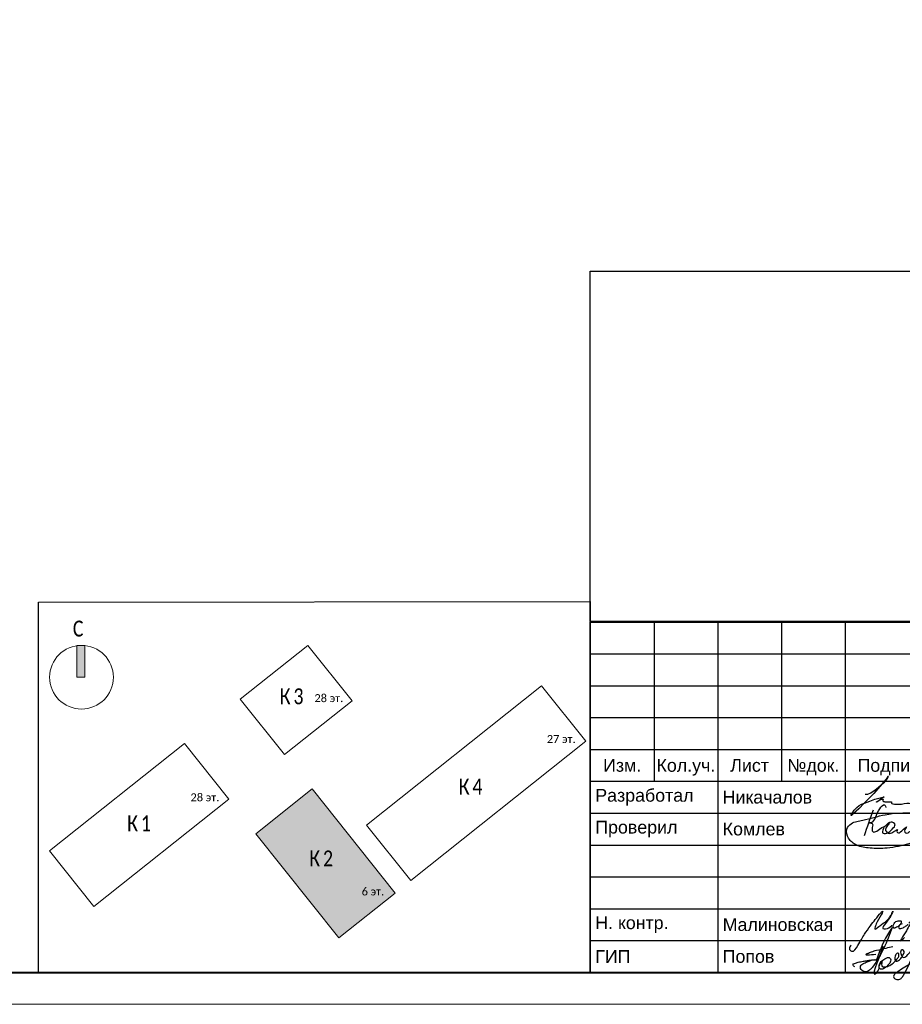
# Model space of a CAD drawing. Header units: millimetres. Extents: x 105028 to 874735, y -568483 to 191941.
# Tile 118 of 135: x 510778 to 524631, y 78334 to 93787. Entities that reach past the tile are written whole.
import ezdxf
from ezdxf.enums import TextEntityAlignment as Align

# ---------------------------------------------------------------- set-up
doc = ezdxf.new("R2010")
doc.units = ezdxf.units.MM
doc.layers.get('Defpoints').update_dxf_attribs({"color": 252})
doc.layers.add('0_S_Grey_01', color=9, linetype='Continuous', lineweight=5, true_color=0x808080)
doc.layers.add('DB CP Подписи', color=7, linetype='Continuous', lineweight=25, true_color=0x0a45f5)
doc.layers.add('DB CP Оформление', color=7, linetype='Continuous', lineweight=25)
doc.layers.add('Типовые аннотации', color=252, linetype='Continuous', lineweight=5)
doc.layers.add('формат', color=250, linetype='Continuous')
doc.styles.add('Arial', font='arial.ttf', dxfattribs={"width": 0.9, "height": 699.9999999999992})
doc.styles.add('Calibri Light_10', font='calibril.ttf', dxfattribs={"height": 1})
doc.styles.add('Calibri Light_9', font='isocpeur.ttf', dxfattribs={"width": 0.8, "height": 2})
doc.styles.add('CP.Text', font='arial.ttf')

# ---------------------------------------------------------------- blocks, each defined once
blk = doc.blocks.new('*U56')
at = {"color": 0, "lineweight": 0}
blk.add_lwpolyline([(-420, -1.69149813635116e-14), (6.661338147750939e-14, 6.661338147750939e-14), (-1.377945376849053e-14, 594.0000000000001), (-420.0000000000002, 594.0000000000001)], close=True, dxfattribs=at)
at = {"lineweight": 40}
blk.add_lwpolyline([(-400, 4.999999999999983), (-4.999999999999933, 5.000000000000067), (-5.000000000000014, 589.0000000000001), (-400.0000000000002, 589.0000000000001)], close=True, dxfattribs=at)
at = {"style": 'Arial', "width": 0.9, "flags": 8}
blk.add_attdef('FORMAT', (-36.87188609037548, 1.257088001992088), '', height=2.8, dxfattribs=at)
blk = doc.blocks.new('0_AS_SLK8_BUG_2000 - 0_AS_SLK8_BUG_2000-4324643-Надземная часть_ Корпус 2_ План 1 этажа на отм_ -1_000_-1_500')
at = {"layer": 'Типовые аннотации'}
blk.add_hatch(color=256, dxfattribs=at).paths.add_polyline_path([(-64.89341031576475, 34.73339586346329), (-65.89341031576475, 34.73339586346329), (-65.89341031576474, 38.73339586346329), (-64.89341031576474, 38.73339586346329)])
at = {"layer": 'Типовые аннотации', "true_color": 0xc0c0c0}
blk.add_hatch(color=9, dxfattribs=at).paths.add_polyline_path([(-36.33025549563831, 20.72135777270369), (-25.9127260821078, 7.636989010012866), (-32.9927582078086, 2.000000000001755), (-43.4102876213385, 15.08436876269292)])
at = {"layer": '0_S_Grey_01'}
for p, q in [((-36.8660808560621, 38.73339586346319), (-45.35429616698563, 31.97523776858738)), ((-31.32252260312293, 31.77071233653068), (-36.8660808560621, 38.73339586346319)), ((-7.517170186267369, 33.65954697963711), (-29.50047435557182, 16.15685182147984)), ((-1.973611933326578, 26.69686345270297), (-7.517170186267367, 33.65954697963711)), ((-45.35429616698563, 31.97523776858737), (-39.81073791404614, 25.012554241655)), ((-39.81073791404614, 25.012554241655), (-31.32252260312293, 31.77071233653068)), ((-52.35609507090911, 26.40053658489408), (-69.29341031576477, 12.91536332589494)), ((-46.8125368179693, 19.4378530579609), (-52.35609507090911, 26.40053658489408)), ((-23.95691610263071, 9.194168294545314), (-1.973611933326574, 26.69686345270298)), ((-36.33025549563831, 20.72135777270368), (-43.4102876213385, 15.08436876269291)), ((-25.91272608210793, 7.636989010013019), (-36.33025549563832, 20.72135777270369)), ((-63.7498520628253, 5.952679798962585), (-46.8125368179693, 19.4378530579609)), ((-29.50047435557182, 16.15685182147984), (-23.95691610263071, 9.194168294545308)), ((-43.4102876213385, 15.08436876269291), (-32.99275820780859, 2.000000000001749)), ((-69.29341031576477, 12.91536332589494), (-63.7498520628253, 5.952679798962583)), ((-32.9927582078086, 2.000000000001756), (-25.91272608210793, 7.63698901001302))]:
    blk.add_line(p, q, dxfattribs=at)
at = {"layer": 'Типовые аннотации'}
for p, q in [((-64.89341031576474, 38.73339586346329), (-65.89341031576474, 38.73339586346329)), ((-65.89341031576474, 38.73339586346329), (-65.89341031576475, 34.73339586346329)), ((-64.89341031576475, 34.73339586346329), (-64.89341031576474, 38.73339586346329)), ((-65.89341031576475, 34.73339586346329), (-64.89341031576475, 34.73339586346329)), ((-36.3302554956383, 20.72135777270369), (-43.4102876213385, 15.08436876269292)), ((-25.9127260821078, 7.636989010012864), (-36.33025549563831, 20.72135777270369)), ((-43.4102876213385, 15.08436876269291), (-32.9927582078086, 2.000000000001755)), ((-32.9927582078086, 2.000000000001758), (-25.9127260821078, 7.636989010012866))]:
    blk.add_line(p, q, dxfattribs=at)
blk.add_circle((-65.29341031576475, 34.73339586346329), 3.999999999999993, dxfattribs=at)
at = {"layer": 'Типовые аннотации', "attachment_point": 1}
for s, insert, char_height, width, style in [('\\fCalibri Light|b0|i0|c204|p34|;C', (-66.37824129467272, 41.84007573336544), 2, 2.0843875, 'Calibri Light_9'), ('\\fCalibri Light|b0|i0|c204|p34|;К', (-36.69054182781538, 12.9809562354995), 2, 2.0843875, 'Calibri Light_9'), ('\\fCalibri Light|b0|i0|c204|p34|;2', (-34.97075016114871, 12.9809562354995), 2, 1.92405, 'Calibri Light_9'), ('6 ', (-30.11289359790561, 8.335616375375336), 1, 1.36286875, 'Calibri Light_10'), ('эт', (-28.98841443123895, 8.335616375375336), 1, 1.603375, 'Calibri Light_10'), ('\\fCalibri Light|b0|i0|c204|p34|;.', (-27.66549776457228, 8.335616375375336), 1, 0.4810125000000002, 'Calibri Light_10')]:
    blk.add_mtext(s, dxfattribs=dict(at, insert=insert, char_height=char_height, width=width, style=style))
at = {"layer": 'Типовые аннотации', "color": 8, "true_color": 0x808080, "attachment_point": 1}
for s, insert, char_height, width, style in [('\\fCalibri Light|b0|i0|c204|p34|;К', (-40.39984909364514, 33.33828071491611), 2, 2.0843875, 'Calibri Light_9'), ('\\fCalibri Light|b0|i0|c204|p34|;3', (-38.68005742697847, 33.33828071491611), 2, 1.92405, 'Calibri Light_9'), ('28 ', (-36.04619677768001, 32.60764187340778), 1, 2.32489375, 'Calibri Light_10'), ('эт', (-34.12796761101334, 32.60764187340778), 1, 1.603375, 'Calibri Light_10'), ('\\fCalibri Light|b0|i0|c204|p34|;.', (-32.80505094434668, 32.60764187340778), 1, 0.4810124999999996, 'Calibri Light_10'), ('27 ', (-6.864468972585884, 27.4772806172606), 1, 2.32489375, 'Calibri Light_10'), ('эт', (-4.946239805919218, 27.4772806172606), 1, 1.603375, 'Calibri Light_10'), ('\\fCalibri Light|b0|i0|c204|p34|;.', (-3.623323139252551, 27.4772806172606), 1, 0.4810124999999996, 'Calibri Light_10'), ('\\fCalibri Light|b0|i0|c204|p34|;К', (-17.92569001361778, 22.00657472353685), 2, 2.0843875, 'Calibri Light_9'), ('\\fCalibri Light|b0|i0|c204|p34|;4', (-16.20589834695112, 22.00657472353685), 2, 1.92405, 'Calibri Light_9'), ('28 ', (-51.60674181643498, 20.15287817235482), 1, 2.32489375, 'Calibri Light_10'), ('эт', (-49.68851264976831, 20.15287817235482), 1, 1.603375, 'Calibri Light_10'), ('\\fCalibri Light|b0|i0|c204|p34|;.', (-48.36559598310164, 20.15287817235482), 1, 0.4810124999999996, 'Calibri Light_10'), ('\\fCalibri Light|b0|i0|c204|p34|;К', (-59.55569245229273, 17.38921328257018), 2, 2.0843875, 'Calibri Light_9'), ('\\fCalibri Light|b0|i0|c204|p34|;1', (-57.83590078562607, 17.38921328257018), 2, 1.92405, 'Calibri Light_9'), ('\\fCalibri Light|b0|i0|c204|p34|;К', (-36.69054182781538, 12.9809562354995), 2, 2.0843875, 'Calibri Light_9'), ('\\fCalibri Light|b0|i0|c204|p34|;2', (-34.97075016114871, 12.9809562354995), 2, 1.92405, 'Calibri Light_9'), ('6 ', (-30.11289359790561, 8.335616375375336), 1, 1.36286875, 'Calibri Light_10'), ('эт', (-28.98841443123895, 8.335616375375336), 1, 1.603375, 'Calibri Light_10'), ('\\fCalibri Light|b0|i0|c204|p34|;.', (-27.66549776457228, 8.335616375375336), 1, 0.4810125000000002, 'Calibri Light_10')]:
    blk.add_mtext(s, dxfattribs=dict(at, insert=insert, char_height=char_height, width=width, style=style))
blk = doc.blocks.new('Попов')
at = {"layer": 'DB CP Подписи', "color": 160, "true_color": 0x0a45f5}
for points in [[(7.394956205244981, 7.032094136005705), (4.284556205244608, 0.8400941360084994), (3.982156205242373, 0.4944941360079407), (3.665356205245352, 0.2583778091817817), (3.190156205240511, 0.09837780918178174), (2.801356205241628, 0.2064941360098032), (2.509696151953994, 0.451294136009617), (2.383756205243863, 0.7680941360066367), (2.429696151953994, 0.9984941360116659), (2.62855620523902, 1.243294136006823), (3.319756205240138, 1.603294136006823), (3.895756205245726, 1.848094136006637), (4.370956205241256, 1.992094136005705), (4.918156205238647, 1.992094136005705)], [(7.394956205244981, 7.032094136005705), (6.962956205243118, 6.427294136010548), (4.918156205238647, 1.992094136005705)], [(8.094156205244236, 0.03369413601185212), (8.828556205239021, 0.5520941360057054), (9.980556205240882, 1.272094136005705), (10.85895620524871, 1.761694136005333), (10.41255620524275, 1.084894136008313), (11.57895620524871, 2.611294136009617), (12.16935620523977, 3.84969413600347), (12.471756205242, 4.713694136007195), (12.629696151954, 5.419294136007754), (12.689696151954, 6.2400941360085), (12.54375620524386, 6.945694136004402), (12.34215620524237, 7.075294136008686), (12.03975620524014, 7.075294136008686), (11.64969615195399, 6.6000941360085), (11.379696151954, 5.779294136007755), (11.21895620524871, 4.728094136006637), (10.72935620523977, 3.014494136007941), (9.418956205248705, 0.0336941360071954)], [(5.979696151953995, 4.069175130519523), (4.859696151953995, -0.1216221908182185), (5.311356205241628, 0.624094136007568), (5.311356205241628, 0.8688941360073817), (5.624396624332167, 1.697142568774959), (6.247356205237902, 2.150494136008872), (6.650556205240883, 2.323294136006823), (6.909756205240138, 2.323294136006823), (7.125756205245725, 2.150494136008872), (7.125756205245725, 1.747294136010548), (6.82335620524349, 1.243294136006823), (6.333756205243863, 0.7968941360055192), (5.714556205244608, 0.5088941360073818), (5.412156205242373, 0.5952941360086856), (5.49855620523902, 1.286494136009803), (5.817585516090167, 1.879286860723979), (5.714556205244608, 1.286494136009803), (5.829756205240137, 0.9552941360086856), (6.146556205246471, 0.8832941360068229), (6.794556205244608, 1.012894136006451), (7.528956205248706, 1.459294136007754), (8.119356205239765, 2.064094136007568), (8.407356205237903, 2.510494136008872), (8.407356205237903, 2.899294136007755), (8.320956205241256, 3.028894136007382), (8.090556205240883, 2.956894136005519), (7.816956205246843, 2.366494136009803), (7.816956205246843, 1.963294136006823), (7.989756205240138, 1.776094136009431), (8.364156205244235, 1.891294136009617), (8.82495620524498, 2.323294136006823), (9.055356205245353, 2.697694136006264), (9.271356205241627, 3.302494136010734), (9.012156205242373, 3.561694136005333), (8.882556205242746, 3.561694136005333), (8.709696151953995, 3.3600941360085), (8.709696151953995, 2.978377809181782), (9.039696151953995, 2.408377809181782), (10.349696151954, 3.378377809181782), (11.11969615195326, 4.410259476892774), (11.27818451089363, 5.133235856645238), (11.35539592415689, 5.654323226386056), (11.38831620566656, 5.819447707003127), (11.35539592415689, 5.654323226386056)], [(3.521356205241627, 2.971294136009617), (4.126156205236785, 3.244894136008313), (4.932556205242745, 3.475294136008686), (6.444556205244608, 3.835294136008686), (7.495756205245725, 4.080094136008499)], [(1.534156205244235, 0.8688941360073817), (1.303756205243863, 1.041694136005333), (1.217356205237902, 1.214494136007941), (1.447756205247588, 1.416094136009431), (2.038156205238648, 1.603294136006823), (2.815756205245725, 1.761694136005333), (3.506956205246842, 1.876894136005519), (4.357209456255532, 1.989153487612), (4.918156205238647, 1.992094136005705)], [(3.521356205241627, 2.971294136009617), (3.294445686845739, 2.859738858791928), (4.789696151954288, 2.859738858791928)]]:
    blk.add_spline(points, degree=3, dxfattribs=at)
at = {"layer": 'DB CP Подписи'}
blk.add_spline([(8.094156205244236, 0.03369413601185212), (7.791756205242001, -0.2544480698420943), (7.618956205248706, -0.4847058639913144), (7.618956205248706, -0.8015058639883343), (7.950156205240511, -1.060705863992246), (8.569356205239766, -1.060705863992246), (8.943756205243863, -0.7583058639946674), (9.116556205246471, -0.4991058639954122), (9.418956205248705, 0.0336941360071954)], degree=3, dxfattribs=at)
blk = doc.blocks.new('A$Cf51998ab')
at = {"layer": 'DB CP Подписи'}
for points in [[(2.024743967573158, 7.175397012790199), (0.02474396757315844, 3.175397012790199), (2.524743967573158, 0.1753970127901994), (9.524743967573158, 6.675397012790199), (17.02474396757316, 19.1753970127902), (23.52474396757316, 28.6753970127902), (29.02474396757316, 35.6753970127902), (35.52474396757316, 43.6753970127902), (36.52474396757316, 44.6753970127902), (30.02474396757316, 30.6753970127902), (28.52474396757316, 26.1753970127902), (28.52474396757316, 25.1753970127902), (31.52474396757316, 26.6753970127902), (36.02474396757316, 30.1753970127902), (43.52474396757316, 36.1753970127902), (45.52474396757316, 39.1753970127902), (47.52474396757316, 42.6753970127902), (47.52474396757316, 43.1753970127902), (48.02474396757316, 44.1753970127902), (40.52474396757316, 31.1753970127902), (37.52474396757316, 25.6753970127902), (40.52474396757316, 25.1753970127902), (47.02474396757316, 28.6753970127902), (47.52474396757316, 29.1753970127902)], [(66.52474396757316, 31.6753970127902), (75.02474396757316, 39.1753970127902), (79.02474396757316, 43.6753970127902), (79.52474396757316, 46.6753970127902), (75.02474396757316, 41.6753970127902), (69.02474396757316, 32.6753970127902), (61.02474396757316, 18.6753970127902), (57.02474396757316, 11.6753970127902), (61.52474396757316, 15.6753970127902)], [(57.52474396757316, 34.1753970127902), (54.52474396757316, 34.1753970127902), (50.02474396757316, 31.1753970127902), (49.52474396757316, 26.1753970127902), (54.02474396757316, 27.6753970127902), (56.02474396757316, 29.1753970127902), (58.02474396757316, 33.1753970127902), (57.52474396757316, 34.1753970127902)], [(71.80259313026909, 27.23596012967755), (75.18207571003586, 30.02247973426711), (81.43411698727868, 33.40007838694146), (87.77064376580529, 36.27103771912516), (91.06563812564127, 37.45319772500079)], [(59.02474396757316, 30.6753970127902), (55.49455854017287, 28.71229258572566), (55.52474396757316, 25.6753970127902), (57.52474396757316, 25.6753970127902), (62.02474396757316, 27.6753970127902), (65.02474396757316, 29.6753970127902), (65.52474396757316, 30.1753970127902)]]:
    blk.add_spline(points, degree=3, dxfattribs=at)
blk = doc.blocks.new('A$C5BE547C8')
at = {"layer": 'DB CP Подписи', "color": 160, "true_color": 0x0a45f5}
for points in [[(12.77064067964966, 273.4620631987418), (54.9465189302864, 284.4855278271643), (94.154754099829, 355.2698806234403), (190.2780455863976, 461.4464249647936), (197.8667517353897, 439.9583000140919)], [(553.6754189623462, 292.4671654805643), (541.1363445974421, 294.8536106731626), (543.5881781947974, 221.3447915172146), (618.3679039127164, 188.8783703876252), (688.8570107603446, 181.5274854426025), (702.341915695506, 169.2760206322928), (655.1448083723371, 128.8461685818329), (445.8771119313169, 43.72502877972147), (210.5232081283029, -1.356840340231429), (25.1820216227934, -2.336883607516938), (-119.9528827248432, 30.00445333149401), (-207.229957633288, 105.4676031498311), (-226.8427679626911, 202.491644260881), (-177.8107121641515, 263.2541753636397), (-54.24994114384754, 301.4757719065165), (189.9297362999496, 360.2782164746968), (498.8316938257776, 377.9189649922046), (787.0024744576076, 349.3846527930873)], [(-36.17550682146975, 134.4371501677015), (61.71678818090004, 412.4869762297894)], [(12.77064067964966, 273.4620631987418), (53.68175455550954, 259.2054039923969), (47.35787273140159, 207.3811667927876), (60.00563637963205, 173.2529950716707), (97.94904722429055, 183.3650324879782)], [(97.94904722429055, 183.3650324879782), (177.0679458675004, 224.8184770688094), (161.8986921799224, 163.5096667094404), (207.1457470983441, 161.4226177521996), (266.314922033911, 204.5548820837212), (296.9437179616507, 255.3396693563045), (253.785020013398, 280.3842265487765), (197.7158576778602, 243.8061435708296), (177.076149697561, 224.897245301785)], [(240.4512582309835, 278.160545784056), (216.6761126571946, 242.9138925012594), (193.0570860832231, 200.9501308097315), (214.3763311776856, 163.8837520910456), (260.4151262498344, 165.1061032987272), (324.2741268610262, 195.7046833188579), (317.2758679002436, 178.2197674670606), (323.3993369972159, 165.9803596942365), (371.5122399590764, 186.0879841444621), (421.3747226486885, 228.0517155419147), (401.2547955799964, 186.9622102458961), (414.3764636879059, 162.4833644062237), (464.2389463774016, 183.4652452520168), (539.4700353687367, 247.2851138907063), (556.5207641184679, 274.5734312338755), (553.6754189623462, 292.4671654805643)]]:
    blk.add_spline(points, degree=3, dxfattribs=at)
blk = doc.blocks.new('Никачалов')
blk.add_lwpolyline([(-307.2528087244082, -10.52482762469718), (-266.7209943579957, -10.52482762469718), (-217.2917009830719, 12.19796214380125), (-151.053767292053, 56.65713122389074), (-104.5903002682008, 97.1639252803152), (-42.3079472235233, 148.5397506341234), (-2.762450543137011, 181.1417946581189), (25.90605847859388, 213.7455219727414), (43.7010164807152, 235.4819012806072), (55.56432182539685, 255.2404097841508), (61.49597449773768, 269.0720390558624), (48.64291482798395, 267.0958515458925), (20.96416013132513, 227.5771512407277), (-26.48906123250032, 171.2625404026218), (-43.29770154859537, 147.551656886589), (-106.566372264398, 73.45304175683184), (-171.8145516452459, 1.330614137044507), (-320.1058683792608, -151.8054015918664), (-406.1148320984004, -241.7118334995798), (-487.1818974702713, -312.8461673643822), (-518.8162328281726, -343.4720238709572), (-528.703466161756, -345.4482113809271), (-526.7239574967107, -334.5808633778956), (-516.8401608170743, -316.7968590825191), (-494.0998678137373, -283.2067213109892), (-477.294664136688, -261.4703420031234), (-435.7730954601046, -217.0111729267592), (-400.1831794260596, -188.3598206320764), (-362.6171914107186, -168.6013121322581), (-318.1297963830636, -150.8173078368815), (-234.0969046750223, -118.213580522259), (-154.0195936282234, -90.55032198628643), (-5.728276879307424, -52.01971543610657), (-125.3510846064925, -134.0213973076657), (-130.2929829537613, -133.0333035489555), (-128.316910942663, -131.0571160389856), (-95.39726961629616, -111.8204287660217), (-59.85203000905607, -95.76348443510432), (-27.71938084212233, -87.49177623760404), (-25.77080201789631, -90.41229184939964), (-29.66795968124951, -102.5757764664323), (-30.15252690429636, -110.3610126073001), (-29.17995580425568, -115.7122051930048), (-24.3102270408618, -121.0650810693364), (-17.49535610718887, -123.4974413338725), (-8.24390245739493, -125.9314848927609), (2.468126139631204, -127.3909010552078), (14.15272583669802, -127.3909010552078), (101.7906602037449, -127.3909010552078), (105.0348549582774, -129.2711407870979), (104.8664592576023, -152.815378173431), (110.9218312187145, -158.3651994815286), (128.4246742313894, -163.9133375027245), (156.4780234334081, -166.202617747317), (264.0107071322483, -165.9518068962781), (307.6251938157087, -158.1497378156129), (346.3905716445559, -151.961947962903), (383.8122205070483, -151.961947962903), (403.5351374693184, -158.7119581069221), (436.9152894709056, -161.67118948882), (526.11689822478, -161.927050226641), (598.5373598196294, -138.5208429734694), (676.6111056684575, -125.8742528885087), (713.761259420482, -126.4129070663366)])
blk = doc.blocks.new('ауацуа')
at = {"layer": 'DB CP Оформление'}
for p, q in [((-901444.4389830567, -47611.55045884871), (-882944.4389830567, -47611.55045884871)), ((-901444.4389830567, -53111.55045884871), (-901444.4389830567, -47611.55045884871)), ((-900444.4389830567, -47611.55045884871), (-900444.4389830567, -50111.55045884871)), ((-899444.4389830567, -47611.55045884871), (-899444.4389830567, -53111.55045884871)), ((-898444.4389830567, -47611.55045884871), (-898444.4389830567, -50111.55045884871)), ((-897444.4389830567, -47611.55045884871), (-897444.4389830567, -53111.55045884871)), ((-901444.4389830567, -48111.55045884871), (-894944.4389830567, -48111.55045884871)), ((-901444.4389830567, -48611.55045884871), (-894944.4389830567, -48611.55045884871)), ((-901444.4389830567, -49111.55045884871), (-894944.4389830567, -49111.55045884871)), ((-901444.4389830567, -49611.55045884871), (-894944.4389830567, -49611.55045884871)), ((-901444.4389830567, -50111.55045884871), (-882944.4389830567, -50111.55045884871)), ((-901444.4389830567, -50611.55045884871), (-894944.4389830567, -50611.55045884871)), ((-901444.4389830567, -51111.55045884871), (-894944.4389830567, -51111.55045884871)), ((-901444.4389830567, -51611.55045884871), (-894944.4389830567, -51611.55045884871)), ((-901444.4389830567, -52111.55045884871), (-894944.4389830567, -52111.55045884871)), ((-901444.4389830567, -52611.55045884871), (-894944.4389830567, -52611.55045884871)), ((-901444.4389830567, -53111.55045884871), (-882944.4389830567, -53111.55045884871))]:
    blk.add_line(p, q, dxfattribs=at)
at = {"layer": 'DB CP Подписи'}
blk.add_blockref('Никачалов', (-896824.2117446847, -50303.85781468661), dxfattribs=at)
at = {"layer": 'DB CP Подписи', "color": 160, "true_color": 0x0a45f5, "xscale": 1.445624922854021, "yscale": 1.445624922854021, "zscale": 1.445624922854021}
blk.add_blockref('A$C5BE547C8', (-897091.0831624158, -51157.1531102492), dxfattribs=at)
at = {"layer": 'DB CP Подписи'}
for name, p, xscale, yscale, zscale in [('A$Cf51998ab', (-897379.3541802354, -52782.28930560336), 14.0625, 14.0625, 14.0625), ('Попов', (-897444.4389830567, -53111.55045884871), 100, 100, 100)]:
    blk.add_blockref(name, p, dxfattribs=dict(at, xscale=xscale, yscale=yscale, zscale=zscale))
at = {"layer": 'DB CP Оформление', "style": 'CP.Text'}
for s, p in [('Кол.уч.', (-899944.4389830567, -49861.55045884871)), ('Изм.', (-900944.4389830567, -49861.55045884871)), ('Лист', (-898944.4389830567, -49861.55045884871)), ('№док.', (-897944.4389830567, -49861.55045884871)), ('Подпись', (-896694.4389830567, -49861.55045884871))]:
    blk.add_text(s, height=200, dxfattribs=at).set_placement(p, align=Align.MIDDLE_CENTER)
at = {"layer": 'DB CP Оформление', "char_height": 200, "width": 1999.999999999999, "attachment_point": 4, "style": 'CP.Text'}
for s, insert in [(' Разработал', (-901444.4389830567, -50361.55045884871)), (' Никачалов', (-899444.4389830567, -50361.55045884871)), (' Проверил', (-901444.4389830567, -50861.55045884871)), (' Комлев', (-899444.4389830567, -50861.55045884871)), (' Н. контр.', (-901444.4389830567, -52361.55045884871)), (' Малиновская', (-899444.4389830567, -52361.55045884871)), (' ГИП', (-901444.4389830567, -52861.55045884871)), (' Попов', (-899444.4389830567, -52861.55045884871))]:
    blk.add_mtext(s, dxfattribs=dict(at, insert=insert))

msp = doc.modelspace()

# ---------------------------------------------------------------- linework, layer by layer
at = {"layer": 'Defpoints'}
for p, q in [((519734.7402382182, 89841.60977941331), (538234.7402382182, 89841.60977941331)), ((519734.740309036, 84341.6097318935), (519734.740309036, 89841.6097318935))]:
    msp.add_line(p, q, dxfattribs=at)
msp.add_lwpolyline([(519734.7403798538, 89841.60968371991), (538234.7403798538, 89841.60968371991), (538234.7403798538, 84341.6096837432), (519734.7403798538, 84341.6096837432)], close=True, dxfattribs=at)
at = {"layer": 'Defpoints', "color": 3, "lineweight": 30}
msp.add_lwpolyline([(511071.7403798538, 84644.9208188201), (519734.7403798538, 84655.9208188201), (519734.7403798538, 78833.9208188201), (511071.7403798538, 78822.9208188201)], close=True, dxfattribs=at)

# ---------------------------------------------------------------- block references
msp.add_blockref('ауацуа', (1421179.17936292, 131945.4712776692))
at = {"layer": 'Типовые аннотации', "xscale": 125, "yscale": 125, "zscale": 125}
msp.add_blockref('0_AS_SLK8_BUG_2000 - 0_AS_SLK8_BUG_2000-4324643-Надземная часть_ Корпус 2_ План 1 этажа на отм_ -1_000_-1_500', (519909.8441450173, 79125.78522030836), dxfattribs=at)
at = {"layer": 'формат', "xscale": 100, "yscale": 100, "zscale": 100}
msp.add_blockref('*U56', (538734.7403798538, 78333.9208188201), dxfattribs=at)

doc.saveas('drawing.dxf')
